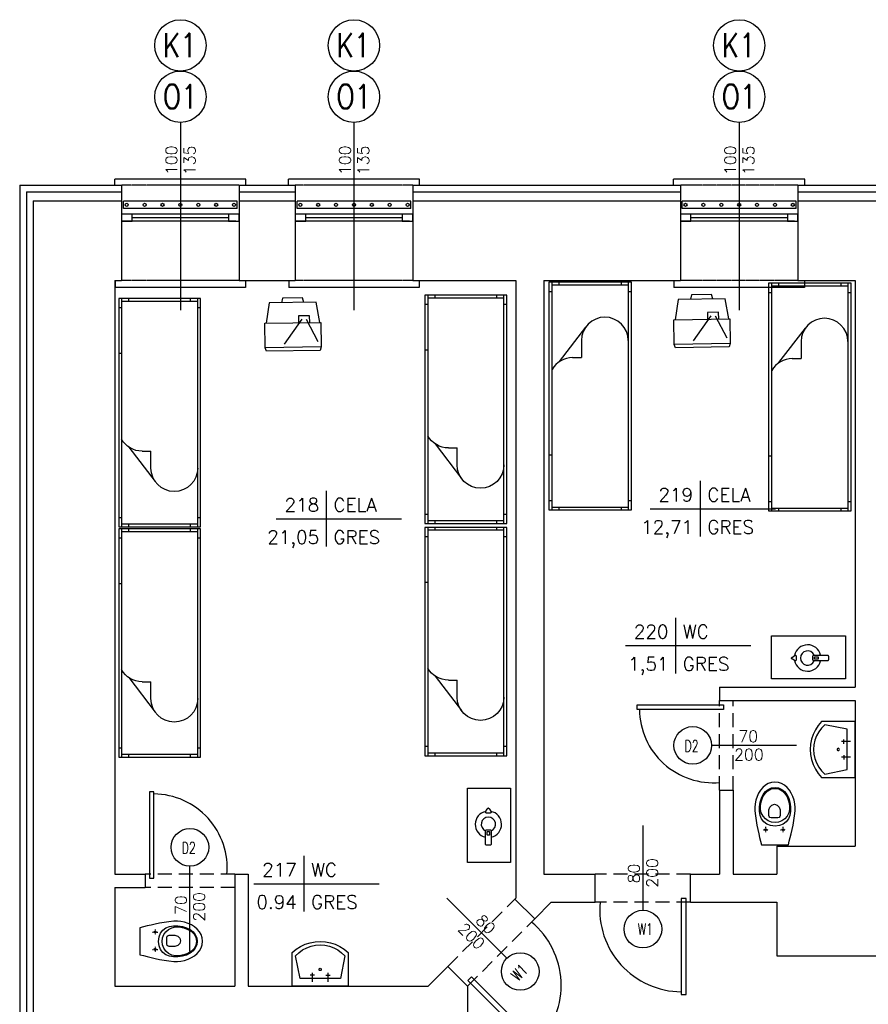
# Model space of a CAD drawing. Header units: millimetres. Extents: x 50026 to 146998, y 1038179 to 1573505.
# Tile 51 of 122: x 58539 to 59297, y 1043674 to 1044553. Entities that reach past the tile are written whole.
import ezdxf
from ezdxf.enums import TextEntityAlignment as Align

# ---------------------------------------------------------------- set-up
doc = ezdxf.new("R2010")
doc.units = ezdxf.units.MM
doc.header["$LTSCALE"] = 0.025
doc.linetypes.add('DASHDOT', pattern=[25.4, 12.7, -6.35, 0, -6.35])
doc.linetypes.add('HIDDEN', pattern=[0.375, 0.25, -0.125])
for name, color, linetype in [('2D-MEBLE', 3, 'Continuous'), ('2D-WYMIARY', 2, 'Continuous'), ('kraty', 5, 'Continuous'), ('ocieplenie', 8, 'Continuous'), ('OKNA OPISY', 7, 'Continuous'), ('OKNO', 2, 'Continuous'), ('opis pomieszczen', 2, 'Continuous'), ('OTWORY', 3, 'Continuous'), ('parapet', 5, 'Continuous'), ('Przybory sanit', 3, 'Continuous'), ('SCIANY', 5, 'Continuous'), ('zA_DRZWI', 7, 'Continuous'), ('zA_DRZWI OPISY', 7, 'Continuous'), ('zA_okna opisy', 7, 'Continuous'), ('ściany', 5, 'Continuous')]:
    doc.layers.add(name, color=color, linetype=linetype)
doc.styles.add('ROMANS', font='romans.shx', dxfattribs={"width": 0.7})
doc.styles.add('STYLE1', font='romans.shx', dxfattribs={"height": 10})
doc.linetypes.add('BATTING', pattern='A,0.00254,-2.54,[134,ltypeshp.shx,S=2.54,R=0,X=-2.54,Y=0],-5.08,[134,ltypeshp.shx,S=2.54,R=180,X=2.54,Y=0],-2.54', length=10.16254)

# ---------------------------------------------------------------- blocks, each defined once
blk = doc.blocks.new('kibel1')
at = {"layer": 'Przybory sanit', "color": 3, "linetype": 'Continuous'}
for points in [[(0, -12.02), (3.1, -12.82), (6.4, -13.66), (9.89, -14.52), (13.58, -15.36), (17.45, -16.15), (21.52, -16.87), (25.76, -17.48), (30.18, -17.96), (33.38, -18.04), (36.63, -17.72), (39.86, -17.04), (43, -16), (45.96, -14.61), (48.67, -12.9), (51.06, -10.88), (53.05, -8.56), (54.57, -5.97), (55.53, -3.11), (55.87, 0), (55.53, 3.11), (54.57, 5.97), (53.05, 8.56), (51.06, 10.88), (48.67, 12.9), (45.96, 14.61), (43, 16), (39.86, 17.04), (36.63, 17.72), (33.38, 18.04), (30.18, 17.96), (25.76, 17.48), (21.52, 16.87), (17.45, 16.15), (13.58, 15.36), (9.89, 14.52), (6.4, 13.66), (3.1, 12.82), (0, 12.02)], [(13.42, 7.49), (13.4, 7.49), (13.39, 7.49), (13.37, 7.5), (13.36, 7.5), (13.34, 7.5), (13.33, 7.5), (13.31, 7.5), (13.3, 7.5), (13.29, 7.51), (13.27, 7.51), (13.26, 7.51), (13.24, 7.52), (13.23, 7.52), (13.21, 7.52), (13.2, 7.53), (13.18, 7.53), (13.17, 7.54), (13.16, 7.54), (13.14, 7.55), (13.13, 7.55), (13.11, 7.56), (13.1, 7.57), (13.09, 7.57), (13.07, 7.58), (13.06, 7.59), (13.05, 7.59), (13.04, 7.6), (13.02, 7.61), (13.01, 7.62), (13, 7.62), (12.99, 7.63), (12.97, 7.64), (12.96, 7.65), (12.95, 7.66), (12.94, 7.67), (12.93, 7.68), (12.92, 7.69), (12.9, 7.7), (12.89, 7.71), (12.88, 7.72), (12.87, 7.73), (12.86, 7.74), (12.85, 7.75), (12.84, 7.77), (12.83, 7.78), (12.83, 7.79), (12.82, 7.8), (12.81, 7.81), (12.8, 7.83), (12.79, 7.84), (12.78, 7.85), (12.78, 7.86), (12.77, 7.88), (12.76, 7.89), (12.75, 7.9), (12.75, 7.92), (12.74, 7.93), (12.74, 7.94), (12.73, 7.96), (12.72, 7.97), (12.72, 7.98), (12.71, 8), (12.71, 8.01), (12.7, 8.03), (12.7, 8.04), (12.7, 8.06), (12.69, 8.07), (12.69, 8.09), (12.69, 8.1), (12.68, 8.11), (12.68, 8.13), (12.68, 8.14), (12.68, 8.16), (12.68, 8.17), (12.68, 8.19), (12.67, 8.2), (12.67, 8.22), (12.67, 8.23), (12.67, 8.25), (12.67, 8.26), (12.68, 8.28), (12.68, 8.29), (12.68, 8.31), (12.68, 8.32), (12.68, 8.34), (12.68, 8.35), (12.69, 8.37), (12.69, 8.38), (12.69, 8.4), (12.69, 8.41), (12.7, 8.43), (12.7, 8.44), (12.71, 8.45), (12.71, 8.47), (12.72, 8.48), (12.72, 8.5), (12.73, 8.51), (12.73, 8.52), (12.74, 8.54), (12.74, 8.55), (12.75, 8.57), (12.76, 8.58), (12.76, 8.59), (12.77, 8.61), (12.78, 8.62), (12.79, 8.63), (12.79, 8.64), (12.8, 8.66), (12.81, 8.67), (12.82, 8.68), (12.83, 8.69), (12.84, 8.7), (12.85, 8.72), (12.86, 8.73), (12.87, 8.74), (12.88, 8.75), (12.89, 8.76), (12.9, 8.77), (12.91, 8.78), (12.92, 8.79), (12.93, 8.8), (12.94, 8.81), (12.95, 8.82), (12.97, 8.83), (12.98, 8.84), (12.99, 8.85), (13, 8.86), (13.01, 8.86), (13.03, 8.87), (13.04, 8.88), (13.05, 8.89), (13.07, 8.89), (13.08, 8.9), (13.09, 8.91), (13.11, 8.91), (13.12, 8.92), (13.13, 8.93), (13.15, 8.93), (13.16, 8.94), (13.18, 8.94), (13.19, 8.95), (13.2, 8.95), (13.22, 8.95), (13.23, 8.96), (13.25, 8.96), (13.26, 8.97), (13.28, 8.97), (13.29, 8.97), (13.31, 8.97), (13.32, 8.98), (13.34, 8.98), (13.35, 8.98), (13.37, 8.98), (13.38, 8.98), (13.39, 8.98), (13.41, 8.98), (13.42, 8.98), (13.44, 8.98), (13.45, 8.98), (13.47, 8.98), (13.48, 8.98), (13.5, 8.98), (13.51, 8.98), (13.53, 8.97), (13.54, 8.97), (13.56, 8.97), (13.57, 8.97), (13.59, 8.96), (13.6, 8.96), (13.62, 8.96), (13.63, 8.95), (13.65, 8.95), (13.66, 8.94), (13.67, 8.94), (13.69, 8.93), (13.7, 8.93), (13.72, 8.92), (13.73, 8.91), (13.74, 8.91), (13.76, 8.9), (13.77, 8.89), (13.78, 8.89), (13.79, 8.88), (13.81, 8.87), (13.82, 8.86), (13.83, 8.86), (13.85, 8.85), (13.86, 8.84), (13.87, 8.83), (13.88, 8.82), (13.89, 8.81), (13.9, 8.8), (13.92, 8.79), (13.93, 8.78), (13.94, 8.77), (13.95, 8.76), (13.96, 8.75), (13.97, 8.74), (13.98, 8.73), (13.99, 8.72), (14, 8.71), (14.01, 8.69), (14.02, 8.68), (14.02, 8.67), (14.03, 8.66), (14.04, 8.65), (14.05, 8.63), (14.06, 8.62), (14.06, 8.61), (14.07, 8.59), (14.08, 8.58), (14.09, 8.57), (14.09, 8.55), (14.1, 8.54), (14.1, 8.53), (14.11, 8.51), (14.12, 8.5), (14.12, 8.48), (14.13, 8.47), (14.13, 8.46), (14.13, 8.44), (14.14, 8.43), (14.14, 8.41), (14.14, 8.4), (14.15, 8.38), (14.15, 8.37), (14.15, 8.35), (14.16, 8.34), (14.16, 8.32), (14.16, 8.31), (14.16, 8.3), (14.16, 8.28), (14.16, 8.27), (14.16, 8.25), (14.16, 8.24), (14.16, 8.22), (14.16, 8.21), (14.16, 8.19), (14.16, 8.18), (14.16, 8.16), (14.16, 8.15), (14.15, 8.13), (14.15, 8.12), (14.15, 8.1), (14.15, 8.09), (14.14, 8.07), (14.14, 8.06), (14.14, 8.04), (14.13, 8.03), (14.13, 8.01), (14.12, 8), (14.12, 7.99), (14.11, 7.97), (14.11, 7.96), (14.1, 7.94), (14.1, 7.93), (14.09, 7.92), (14.08, 7.9), (14.08, 7.89), (14.07, 7.88), (14.06, 7.86), (14.05, 7.85), (14.05, 7.84), (14.04, 7.83), (14.03, 7.81), (14.02, 7.8), (14.01, 7.79), (14, 7.78), (13.99, 7.77), (13.98, 7.76), (13.97, 7.74), (13.96, 7.73), (13.95, 7.72), (13.94, 7.71), (13.93, 7.7), (13.92, 7.69), (13.91, 7.68), (13.9, 7.67), (13.89, 7.66), (13.88, 7.65), (13.86, 7.64), (13.85, 7.63), (13.84, 7.63), (13.83, 7.62), (13.82, 7.61), (13.8, 7.6), (13.79, 7.59), (13.78, 7.59), (13.76, 7.58), (13.75, 7.57), (13.74, 7.57), (13.72, 7.56), (13.71, 7.55), (13.7, 7.55), (13.68, 7.54), (13.67, 7.54), (13.65, 7.53), (13.64, 7.53), (13.63, 7.52), (13.61, 7.52), (13.6, 7.52), (13.58, 7.51), (13.57, 7.51), (13.55, 7.51), (13.54, 7.5), (13.52, 7.5), (13.51, 7.5), (13.49, 7.5), (13.48, 7.5), (13.46, 7.5), (13.45, 7.49), (13.43, 7.49), (13.42, 7.49)], [(16.56, -0.08), (17.1, 3.92), (18.41, 7.25), (20.42, 9.9), (23.05, 11.88), (26.23, 13.2), (29.87, 13.85), (33.91, 13.84), (37.92, 13.22), (41.57, 12.09), (44.77, 10.49), (47.42, 8.44), (49.43, 5.97), (50.71, 3.13), (51.15, -0.08), (50.71, -3.29), (49.43, -6.15), (47.42, -8.62), (44.77, -10.67), (41.57, -12.27), (37.92, -13.39), (33.91, -14), (29.87, -14.01), (26.23, -13.35), (23.05, -12.04), (20.42, -10.05), (18.41, -7.4), (17.1, -4.07)], [(50.35, -0.08), (49.81, -3.46), (48.27, -6.4), (45.88, -8.86), (42.79, -10.81), (39.14, -12.22), (35.09, -13.07), (31.6, -13.1), (28.39, -12.3), (25.55, -10.8), (23.19, -8.71), (21.38, -6.14), (20.23, -3.22), (19.83, -0.08), (20.23, 3.07), (21.38, 5.99), (23.19, 8.55), (25.55, 10.65), (28.39, 12.15), (31.6, 12.95), (35.09, 12.92), (39.14, 12.07), (42.79, 10.66), (45.88, 8.71), (48.27, 6.24), (49.81, 3.31)], [(23.94, 0.63), (23.94, 3.3), (24.33, 4.65), (25.17, 5.23), (26.01, 5.35), (31.23, 5.38), (33.7, 4.59), (35.49, 2.72), (36.18, 0.42), (35.48, -1.9), (33.67, -3.79), (31.19, -4.57), (26.01, -4.57), (25.17, -4.45), (24.33, -3.87), (23.94, -2.52)], [(13.42, -7.96), (13.4, -7.96), (13.39, -7.96), (13.37, -7.96), (13.36, -7.96), (13.34, -7.95), (13.33, -7.95), (13.31, -7.95), (13.3, -7.95), (13.29, -7.95), (13.27, -7.94), (13.26, -7.94), (13.24, -7.94), (13.23, -7.93), (13.21, -7.93), (13.2, -7.93), (13.18, -7.92), (13.17, -7.92), (13.16, -7.91), (13.14, -7.91), (13.13, -7.9), (13.11, -7.89), (13.1, -7.89), (13.09, -7.88), (13.07, -7.87), (13.06, -7.87), (13.05, -7.86), (13.04, -7.85), (13.02, -7.84), (13.01, -7.84), (13, -7.83), (12.99, -7.82), (12.97, -7.81), (12.96, -7.8), (12.95, -7.79), (12.94, -7.78), (12.93, -7.77), (12.92, -7.76), (12.9, -7.75), (12.89, -7.74), (12.88, -7.73), (12.87, -7.72), (12.86, -7.71), (12.85, -7.7), (12.84, -7.69), (12.83, -7.68), (12.83, -7.66), (12.82, -7.65), (12.81, -7.64), (12.8, -7.63), (12.79, -7.61), (12.78, -7.6), (12.78, -7.59), (12.77, -7.58), (12.76, -7.56), (12.75, -7.55), (12.75, -7.54), (12.74, -7.52), (12.74, -7.51), (12.73, -7.5), (12.72, -7.48), (12.72, -7.47), (12.71, -7.45), (12.71, -7.44), (12.7, -7.43), (12.7, -7.41), (12.7, -7.4), (12.69, -7.38), (12.69, -7.37), (12.69, -7.35), (12.68, -7.34), (12.68, -7.32), (12.68, -7.31), (12.68, -7.29), (12.68, -7.28), (12.68, -7.26), (12.67, -7.25), (12.67, -7.23), (12.67, -7.22), (12.67, -7.2), (12.67, -7.19), (12.68, -7.17), (12.68, -7.16), (12.68, -7.14), (12.68, -7.13), (12.68, -7.11), (12.68, -7.1), (12.69, -7.09), (12.69, -7.07), (12.69, -7.06), (12.69, -7.04), (12.7, -7.03), (12.7, -7.01), (12.71, -7), (12.71, -6.98), (12.72, -6.97), (12.72, -6.96), (12.73, -6.94), (12.73, -6.93), (12.74, -6.91), (12.74, -6.9), (12.75, -6.89), (12.76, -6.87), (12.76, -6.86), (12.77, -6.85), (12.78, -6.83), (12.79, -6.82), (12.79, -6.81), (12.8, -6.8), (12.81, -6.78), (12.82, -6.77), (12.83, -6.76), (12.84, -6.75), (12.85, -6.74), (12.86, -6.73), (12.87, -6.71), (12.88, -6.7), (12.89, -6.69), (12.9, -6.68), (12.91, -6.67), (12.92, -6.66), (12.93, -6.65), (12.94, -6.64), (12.95, -6.63), (12.97, -6.62), (12.98, -6.61), (12.99, -6.61), (13, -6.6), (13.01, -6.59), (13.03, -6.58), (13.04, -6.57), (13.05, -6.57), (13.07, -6.56), (13.08, -6.55), (13.09, -6.55), (13.11, -6.54), (13.12, -6.53), (13.13, -6.53), (13.15, -6.52), (13.16, -6.52), (13.18, -6.51), (13.19, -6.51), (13.2, -6.5), (13.22, -6.5), (13.23, -6.49), (13.25, -6.49), (13.26, -6.49), (13.28, -6.48), (13.29, -6.48), (13.31, -6.48), (13.32, -6.48), (13.34, -6.47), (13.35, -6.47), (13.37, -6.47), (13.38, -6.47), (13.39, -6.47), (13.41, -6.47), (13.42, -6.47), (13.44, -6.47), (13.45, -6.47), (13.47, -6.47), (13.48, -6.47), (13.5, -6.47), (13.51, -6.48), (13.53, -6.48), (13.54, -6.48), (13.56, -6.48), (13.57, -6.49), (13.59, -6.49), (13.6, -6.49), (13.62, -6.5), (13.63, -6.5), (13.65, -6.51), (13.66, -6.51), (13.67, -6.52), (13.69, -6.52), (13.7, -6.53), (13.72, -6.53), (13.73, -6.54), (13.74, -6.54), (13.76, -6.55), (13.77, -6.56), (13.78, -6.57), (13.79, -6.57), (13.81, -6.58), (13.82, -6.59), (13.83, -6.6), (13.85, -6.6), (13.86, -6.61), (13.87, -6.62), (13.88, -6.63), (13.89, -6.64), (13.9, -6.65), (13.92, -6.66), (13.93, -6.67), (13.94, -6.68), (13.95, -6.69), (13.96, -6.7), (13.97, -6.71), (13.98, -6.72), (13.99, -6.74), (14, -6.75), (14.01, -6.76), (14.02, -6.77), (14.02, -6.78), (14.03, -6.8), (14.04, -6.81), (14.05, -6.82), (14.06, -6.83), (14.06, -6.85), (14.07, -6.86), (14.08, -6.87), (14.09, -6.89), (14.09, -6.9), (14.1, -6.91), (14.1, -6.93), (14.11, -6.94), (14.12, -6.95), (14.12, -6.97), (14.13, -6.98), (14.13, -7), (14.13, -7.01), (14.14, -7.03), (14.14, -7.04), (14.14, -7.05), (14.15, -7.07), (14.15, -7.08), (14.15, -7.1), (14.16, -7.11), (14.16, -7.13), (14.16, -7.14), (14.16, -7.16), (14.16, -7.17), (14.16, -7.19), (14.16, -7.2), (14.16, -7.22), (14.16, -7.23), (14.16, -7.25), (14.16, -7.26), (14.16, -7.28), (14.16, -7.29), (14.16, -7.31), (14.15, -7.32), (14.15, -7.34), (14.15, -7.35), (14.15, -7.37), (14.14, -7.38), (14.14, -7.39), (14.14, -7.41), (14.13, -7.42), (14.13, -7.44), (14.12, -7.45), (14.12, -7.47), (14.11, -7.48), (14.11, -7.49), (14.1, -7.51), (14.1, -7.52), (14.09, -7.53), (14.08, -7.55), (14.08, -7.56), (14.07, -7.57), (14.06, -7.59), (14.05, -7.6), (14.05, -7.61), (14.04, -7.63), (14.03, -7.64), (14.02, -7.65), (14.01, -7.66), (14, -7.67), (13.99, -7.69), (13.98, -7.7), (13.97, -7.71), (13.96, -7.72), (13.95, -7.73), (13.94, -7.74), (13.93, -7.75), (13.92, -7.76), (13.91, -7.77), (13.9, -7.78), (13.89, -7.79), (13.88, -7.8), (13.86, -7.81), (13.85, -7.82), (13.84, -7.83), (13.83, -7.84), (13.82, -7.84), (13.8, -7.85), (13.79, -7.86), (13.78, -7.87), (13.76, -7.87), (13.75, -7.88), (13.74, -7.89), (13.72, -7.89), (13.71, -7.9), (13.7, -7.9), (13.68, -7.91), (13.67, -7.92), (13.65, -7.92), (13.64, -7.92), (13.63, -7.93), (13.61, -7.93), (13.6, -7.94), (13.58, -7.94), (13.57, -7.94), (13.55, -7.95), (13.54, -7.95), (13.52, -7.95), (13.51, -7.95), (13.49, -7.95), (13.48, -7.96), (13.46, -7.96), (13.45, -7.96), (13.43, -7.96), (13.42, -7.96)]]:
    blk.add_lwpolyline(points, close=True, dxfattribs=at)
at = {"layer": 'Przybory sanit', "color": 3, "linetype": 'DASHDOT'}
for points in [[(13.44, 10.47), (13.44, 5.95)], [(11.3, 8.22), (15.9, 8.22)], [(11.3, -7.23), (15.9, -7.23)], [(13.44, -4.99), (13.44, -9.5)]]:
    blk.add_lwpolyline(points, dxfattribs=at)
at = {"layer": 'Przybory sanit', "color": 3, "linetype": 'Continuous'}
for points in [[(13.42, 7.49), (13.42, 7.49)], [(13.42, -7.96), (13.42, -7.96)]]:
    blk.add_lwpolyline(points, dxfattribs=at)
blk = doc.blocks.new('UMYW')
at = {"layer": 'Przybory sanit'}
for points in [[(0, 23.06, 0), (0, 23.06, 0), (0, 23.06, 0), (0, 23.06, 0), (0, 23.06, 0), (0, 23.06, 0), (0, 23.06, 0), (0, 23.06, 0), (0, 23.06, 0), (0, 23.06, 0), (0, 23.06, 0), (0, 23.06, 0), (0, 23.06, 0), (0, 23.06, 0), (0, 23.06, 0), (0, 23.06, 0), (0, 23.06, 0), (0, 23.06, 0), (0, 23.06, 0), (0, -26.94, 0), (30, -26.94, 0)], [(30, 23.06, 0), (0, 23.06, 0)], [(27, 20.06, 0), (7, 16.06, 0)], [(27, -23.94, 0), (29.92, -20.99, 0), (32.4, -17.66, 0), (34.38, -14.02, 0), (35.83, -10.13, 0), (36.71, -6.07, 0), (37, -1.94, 0), (36.71, 2.2, 0), (35.83, 6.26, 0), (34.38, 10.15, 0), (32.4, 13.79, 0), (29.92, 17.12, 0), (27, 20.06, 0)], [(30, -26.94, 0), (32.95, -23.41, 0), (35.43, -19.55, 0), (37.41, -15.4, 0), (38.84, -11.03, 0), (39.71, -6.52, 0), (40, -1.94, 0), (39.71, 2.65, 0), (38.84, 7.16, 0), (37.41, 11.53, 0), (35.43, 15.68, 0), (32.95, 19.54, 0), (30, 23.06, 0)], [(7, 16.06, 0), (7, -19.94, 0), (27, -23.94, 0)], [(4, 5.06, 0), (12, 5.06, 0)], [(10, 3.06, 0), (10, 7.06, 0)], [(10, -6.94, 0), (10, -10.94, 0)], [(16, -1.94, 0), (15.87, -1.44, 0), (15.5, -1.07, 0), (15, -0.94, 0), (14.5, -1.07, 0), (14.13, -1.44, 0), (14, -1.94, 0), (14.13, -2.44, 0), (14.5, -2.8, 0), (15, -2.94, 0), (15.5, -2.8, 0), (15.87, -2.44, 0), (16, -1.94, 0), (16, -1.94, 0)], [(4, -8.94, 0), (12, -8.94, 0)]]:
    blk.add_polyline3d(points, dxfattribs=at)
blk = doc.blocks.new('tabela-pow')
at = {"layer": '2D-WYMIARY', "ltscale": 10}
for p, q in [((0, 24.8), (0, -24.8)), ((-44.8, 0), (67.2, 0))]:
    blk.add_line(p, q, dxfattribs=at)
at = {"layer": '2D-WYMIARY', "ltscale": 10, "style": 'STYLE1', "width": 0.7}
for tag, p in [('NR', (-6.4, 6.4)), ('POW', (-6.4, -22.4))]:
    blk.add_attdef(tag, text='', height=16, rotation=360, dxfattribs=at).set_placement(p, align=Align.RIGHT)
for tag, p in [('NAZWA', (6.4, 6.4)), ('POSADZKA', (6.4, -22.4))]:
    blk.add_attdef(tag, p, '', height=16, rotation=360, dxfattribs=at)
blk = doc.blocks.new('łóżko')
at = {"layer": '2D-MEBLE', "color": 3}
for p, q in [((-113.91, 41.23), (81.09, 41.23)), ((-113.91, -28.77), (-113.91, 41.23)), ((-113.91, 38.73), (81.09, 38.73)), ((-111.41, -26.27), (-111.41, 38.73)), ((-105.91, 38.73), (-105.91, 41.23)), ((73.09, 41.23), (73.09, 38.73)), ((78.59, 38.73), (78.59, -26.27)), ((81.09, 41.23), (81.09, -28.77)), ((-113.91, 32.73), (-111.41, 32.73)), ((78.59, 32.73), (81.09, 32.73)), ((-63.84, -1.27), (-49.4, -1.27)), ((-49.4, -8.77), (-49.4, -1.27)), ((-111.41, -20.27), (-113.91, -20.27)), ((81.09, -20.27), (78.59, -20.27)), ((81.09, -26.27), (-113.91, -26.27)), ((81.09, -28.77), (-113.91, -28.77)), ((-105.91, -28.77), (-105.91, -26.27)), ((34.09, -26.27), (34.09, -28.77)), ((73.09, -26.27), (73.09, -28.77))]:
    blk.add_line(p, q, dxfattribs=at)
at = {"layer": '2D-MEBLE', "color": 3, "linetype": 'Continuous'}
blk.add_line((-45.87, -20.12), (-75.41, 2.41), dxfattribs=at)
for centre, start, end in [((-63.84, 18.73), 90, 270), ((-29.4, -8.77), 180, 241.04498)]:
    blk.add_arc(centre, 20, start, end, dxfattribs=at)
blk = doc.blocks.new('tv')
at = {"layer": '2D-MEBLE', "color": 3, "ltscale": 10}
for p, q in [((-11.04, 21.31), (6.32, 26.93)), ((6.32, 26.93), (25.64, -10.36)), ((-11.5, 22.2), (-31.04, 12.07)), ((11.5, -22.2), (-11.5, 22.2)), ((11.38, 17.16), (15.39, 18.11)), ((15.39, 18.11), (23.67, 2.13)), ((-31.04, 12.07), (-33.24, 9.8)), ((-33.24, 9.8), (-11.15, -32.81)), ((-31.04, 12.07), (-8.03, -32.32)), ((-2.86, 12.03), (-25.22, 11.71)), ((-6.9, 13.32), (-1.58, 16.08)), ((-1.58, 16.08), (3.03, 7.2)), ((-1.02, 8.48), (-13.19, -15.85)), ((3.03, 7.2), (-2.3, 4.44)), ((23.67, 2.13), (20.58, -0.6)), ((25.64, -10.36), (11.04, -21.31)), ((-8.03, -32.32), (11.5, -22.2)), ((-11.15, -32.81), (-8.03, -32.32))]:
    blk.add_line(p, q, dxfattribs=at)
blk = doc.blocks.new('czajnik')
at = {"layer": 'ściany', "color": 3, "ltscale": 50}
for points in [[(-13.45, 0.88), (-11.08, 2.57, -0.414214), (-10.08, 1.57), (-10.08, -1.57, -0.414214), (-11.08, -2.57), (-13.45, -0.97, -0.414214), (-14.45, 0.03), (-14.45, -0.12, -0.414214)], [(5.77, 2.57), (17.56, 2.57, -0.414214), (18.56, 1.57), (18.56, -1.57, -0.414214), (17.56, -2.57), (5.77, -2.57, -0.414214), (4.77, -1.57), (4.77, 1.57, -0.414214)], [(6.56, 1.08), (9.25, 1.08, -0.414214), (9.55, 0.78), (9.55, -0.78, -0.414214), (9.25, -1.08), (6.56, -1.08, -0.414214), (6.26, -0.78), (6.26, 0.78, -0.414214)]]:
    blk.add_lwpolyline(points, format="xyb", close=True, dxfattribs=at)
for radius, start, end in [(11.78, 12.61873, 169.11303), (6.39, 23.74395, 336.25605), (11.78, 190.99708, 347.38127)]:
    blk.add_arc((0, 0), radius, start, end, dxfattribs=at)

msp = doc.modelspace()

# ---------------------------------------------------------------- linework, layer by layer
at = {"layer": 'kraty', "color": 7}
for p, q in [((58733.58837, 1044390.53838), (58631.95611, 1044390.53838)), ((58631.95611, 1044384.13838), (58631.95611, 1044390.53838)), ((58733.58837, 1044384.13838), (58631.95611, 1044384.13838)), ((58733.58837, 1044384.13838), (58733.58837, 1044390.53838)), ((58888.58837, 1044390.53838), (58786.95611, 1044390.53838)), ((58786.95611, 1044384.13838), (58786.95611, 1044390.53838)), ((58888.58837, 1044384.13838), (58786.95611, 1044384.13838)), ((58888.58837, 1044384.13838), (58888.58837, 1044390.53838)), ((59232.58837, 1044390.53838), (59130.95611, 1044390.53838)), ((59130.95611, 1044384.13838), (59130.95611, 1044390.53838)), ((59232.58837, 1044384.13838), (59130.95611, 1044384.13838)), ((59232.58837, 1044384.13838), (59232.58837, 1044390.53838))]:
    msp.add_line(p, q, dxfattribs=at)
for centre in [(58634.80991, 1044387.33838), (58650.79736, 1044387.33838), (58666.7848, 1044387.33838), (58682.77224, 1044387.33838), (58698.75968, 1044387.33838), (58714.74713, 1044387.33838), (58730.73457, 1044387.33838), (58789.80991, 1044387.33838), (58805.79736, 1044387.33838), (58821.7848, 1044387.33838), (58837.77224, 1044387.33838), (58853.75968, 1044387.33838), (58869.74713, 1044387.33838), (58885.73457, 1044387.33838), (59133.80991, 1044387.33838), (59149.79736, 1044387.33838), (59165.7848, 1044387.33838), (59181.77224, 1044387.33838), (59197.75968, 1044387.33838), (59213.74713, 1044387.33838), (59229.73457, 1044387.33838)]:
    msp.add_circle(centre, 1.39158, dxfattribs=at)
at = {"layer": 'ocieplenie', "linetype": 'BATTING', "ltscale": 20}
for p, q in [((58545.27224, 1044398.89863), (58630.27224, 1044398.89863)), ((58545.27224, 1044398.89863), (58545.27224, 1043637.89863)), ((58735.27224, 1044398.89863), (58785.27224, 1044398.89863)), ((58890.27224, 1044398.89863), (59129.27224, 1044398.89863)), ((59234.27224, 1044398.89863), (59334.27224, 1044398.89863))]:
    msp.add_line(p, q, dxfattribs=at)
at = {"layer": 'OKNA OPISY'}
for p, q in [((58682.77224, 1044460.96673), (58682.77224, 1044293.36589)), ((58837.77224, 1044460.96673), (58837.77224, 1044293.36589)), ((59181.77224, 1044460.96673), (59181.77224, 1044293.36589))]:
    msp.add_line(p, q, dxfattribs=at)
at = {"layer": 'OKNO', "color": 1}
for p, q in [((58732.30235, 1044378.89863), (58630.27224, 1044378.89863)), ((58725.7921, 1044375.89863), (58639.75238, 1044375.89863)), ((58887.30235, 1044378.89863), (58785.27224, 1044378.89863)), ((58880.7921, 1044375.89863), (58794.75238, 1044375.89863)), ((59231.30235, 1044378.89863), (59129.27224, 1044378.89863)), ((59224.7921, 1044375.89863), (59138.75238, 1044375.89863)), ((58732.30235, 1044372.89863), (58630.27224, 1044372.89863)), ((58887.30235, 1044372.89863), (58785.27224, 1044372.89863)), ((59231.30235, 1044372.89863), (59129.27224, 1044372.89863))]:
    msp.add_line(p, q, dxfattribs=at)
at = {"layer": 'OKNO', "color": 2}
for points in [[(58630.27224, 1044378.89863), (58630.27224, 1044372.89863), (58639.75238, 1044372.89863), (58639.75238, 1044378.89863)], [(58725.7921, 1044378.89863), (58725.7921, 1044372.89863), (58735.27224, 1044372.89863), (58735.27224, 1044378.89863)], [(58785.27224, 1044378.89863), (58785.27224, 1044372.89863), (58794.75238, 1044372.89863), (58794.75238, 1044378.89863)], [(58880.7921, 1044378.89863), (58880.7921, 1044372.89863), (58890.27224, 1044372.89863), (58890.27224, 1044378.89863)], [(59129.27224, 1044378.89863), (59129.27224, 1044372.89863), (59138.75238, 1044372.89863), (59138.75238, 1044378.89863)], [(59224.7921, 1044378.89863), (59224.7921, 1044372.89863), (59234.27224, 1044372.89863), (59234.27224, 1044378.89863)]]:
    msp.add_lwpolyline(points, close=True, dxfattribs=at)
at = {"layer": 'OTWORY', "color": 7, "linetype": 'HIDDEN'}
for p, q in [((58735.27224, 1044404.89863), (58630.27224, 1044404.89863)), ((58890.27224, 1044404.89863), (58785.27224, 1044404.89863)), ((59234.27224, 1044404.89863), (59129.27224, 1044404.89863)), ((58735.27224, 1044319.89863), (58630.27224, 1044319.89863)), ((58890.27224, 1044319.89863), (58785.27224, 1044319.89863)), ((59234.27224, 1044319.89863), (59129.27224, 1044319.89863))]:
    msp.add_line(p, q, dxfattribs=at)
at = {"layer": 'parapet', "color": 2}
for p, q in [((58624.27224, 1044404.89863), (58624.27224, 1044410.3909)), ((58741.27224, 1044410.3909), (58624.27224, 1044410.3909)), ((58741.27224, 1044404.89863), (58741.27224, 1044410.3909)), ((58779.27224, 1044404.89863), (58779.27224, 1044410.3909)), ((58896.27224, 1044410.3909), (58779.27224, 1044410.3909)), ((58896.27224, 1044404.89863), (58896.27224, 1044410.3909)), ((59123.27224, 1044404.89863), (59123.27224, 1044410.3909)), ((59240.27224, 1044410.3909), (59123.27224, 1044410.3909)), ((59240.27224, 1044404.89863), (59240.27224, 1044410.3909)), ((58624.47865, 1044319.89863), (58624.47865, 1044313.69712)), ((58741.06583, 1044313.69712), (58624.47865, 1044313.69712)), ((58741.06583, 1044319.89863), (58741.06583, 1044313.69712)), ((58779.47865, 1044319.89863), (58779.47865, 1044313.69712)), ((58896.06583, 1044313.69712), (58779.47865, 1044313.69712)), ((58896.06583, 1044319.89863), (58896.06583, 1044313.69712)), ((59123.47865, 1044319.89863), (59123.47865, 1044313.69712)), ((59240.06583, 1044313.69712), (59123.47865, 1044313.69712)), ((59240.06583, 1044319.89863), (59240.06583, 1044313.69712))]:
    msp.add_line(p, q, dxfattribs=at)
at = {"layer": 'SCIANY', "color": 1, "linetype": 'HIDDEN', "ltscale": 2000}
for p, q in [((59164.27224, 1043864.89863), (59164.27224, 1043944.89863)), ((59176.27224, 1043864.89863), (59176.27224, 1043944.89863)), ((58731.27224, 1043789.89863), (58651.27224, 1043789.89863)), ((59138.311, 1043789.89863), (59053.311, 1043789.89863)), ((58731.27224, 1043777.89863), (58651.27224, 1043777.89863)), ((58921.56619, 1043707.54788), (58981.57362, 1043767.74844)), ((59138.311, 1043764.89863), (59053.311, 1043764.89863)), ((58939.27224, 1043689.89863), (58999.27967, 1043750.0992))]:
    msp.add_line(p, q, dxfattribs=at)
at = {"layer": 'zA_DRZWI', "color": 2, "linetype": 'Continuous'}
for points in [[(59167.72411, 1043941.06043), (59167.72411, 1043937.0615), (59090.59913, 1043937.0615), (59090.59913, 1043941.06043)], [(58655.11044, 1043786.44677), (58659.10937, 1043786.44677), (58659.10937, 1043863.57174), (58655.11044, 1043863.57174)], [(59134.4728, 1043768.3505), (59130.02954, 1043768.3505), (59130.02954, 1043682.65608), (59134.4728, 1043682.65608)], [(58939.53714, 1043695.05392), (58942.67394, 1043698.20082), (59003.36633, 1043637.70315), (59000.22953, 1043634.55625)]]:
    msp.add_lwpolyline(points, close=True, dxfattribs=at)
at = {"layer": 'zA_DRZWI', "color": 1, "linetype": 'Continuous', "ltscale": 15}
for centre, radius, start, end in [((59158.66213, 1043937.52389), 65.98759, 180.40148728, 275.17791729), ((58658.64699, 1043795.50874), 65.98759, 354.82208271, 89.59851272), ((59130.54331, 1043758.28163), 73.31954, 174.82208271, 269.59851272), ((58949.52682, 1043690.74338), 73.31954, 315.49354457, 50.26997457)]:
    msp.add_arc(centre, radius, start, end, dxfattribs=at)
at = {"layer": 'zA_DRZWI OPISY', "color": 7, "linetype": 'Continuous'}
for p, q in [((59232.83121, 1043904.89863), (59157.08236, 1043904.89863)), ((59095.811, 1043833.4576), (59095.811, 1043757.70875)), ((58691.27224, 1043721.33967), (58691.27224, 1043797.08852)), ((58920.71962, 1043768.39947), (58974.36813, 1043714.92307))]:
    msp.add_line(p, q, dxfattribs=at)
at = {"layer": 'zA_DRZWI OPISY', "color": 7}
for centre in [(59140.27548, 1043904.89863), (58691.27224, 1043813.89539), (59095.811, 1043740.90187), (58986.27147, 1043703.05793)]:
    msp.add_circle(centre, 16.80688, dxfattribs=at)
at = {"layer": 'zA_okna opisy', "color": 7, "linetype": 'Continuous'}
for centre in [(58682.77224, 1044529.70229), (58837.77224, 1044529.70229), (59181.77224, 1044529.70229), (58682.77224, 1044483.87858), (58837.77224, 1044483.87858), (59181.77224, 1044483.87858)]:
    msp.add_circle(centre, 22.91185, dxfattribs=at)
at = {"layer": 'ściany'}
for p, q in [((58539.27224, 1044404.89863), (58630.27224, 1044404.89863)), ((58539.27224, 1044404.89863), (58539.27224, 1043637.89863)), ((58630.27224, 1044404.89863), (58630.27224, 1044319.89863)), ((58735.27224, 1044404.89863), (58785.27224, 1044404.89863)), ((58735.27224, 1044404.89863), (58735.27224, 1044319.89863)), ((58785.27224, 1044404.89863), (58785.27224, 1044319.89863)), ((58785.27224, 1044404.89863), (58785.27224, 1044319.89863)), ((58890.27224, 1044404.89863), (58890.27224, 1044319.89863)), ((58890.27224, 1044404.89863), (59129.27224, 1044404.89863)), ((59129.27224, 1044404.89863), (59129.27224, 1044319.89863)), ((59234.27224, 1044404.89863), (59234.27224, 1044319.89863)), ((59234.27224, 1044404.89863), (59334.27224, 1044404.89863)), ((58551.27224, 1044390.89863), (58630.27224, 1044390.89863)), ((58551.27224, 1044390.89863), (58551.27224, 1043637.89863)), ((58735.27224, 1044390.89863), (58785.27224, 1044390.89863)), ((58890.27224, 1044390.89863), (59129.27224, 1044390.89863)), ((59234.27224, 1044390.89863), (59334.27224, 1044390.89863)), ((58624.27224, 1044319.89863), (58624.27224, 1043789.89863)), ((58624.27224, 1044319.89863), (58630.27224, 1044319.89863)), ((58735.27224, 1044319.89863), (58785.27224, 1044319.89863)), ((58890.27224, 1044319.89863), (58982.27224, 1044319.89863)), ((58982.27224, 1044319.89863), (58982.27224, 1043768.44931)), ((59007.27224, 1044319.89863), (59129.27224, 1044319.89863)), ((59007.27224, 1044319.89863), (59007.27224, 1043789.89863)), ((59234.27224, 1044319.89863), (59285.27224, 1044319.89863)), ((59285.27224, 1044319.89863), (59285.27224, 1043956.89863)), ((59164.27224, 1043956.89863), (59285.27224, 1043956.89863)), ((59164.27224, 1043956.89863), (59164.27224, 1043944.89863)), ((59164.27224, 1043944.89863), (59285.27224, 1043944.89863)), ((59285.27224, 1043944.89863), (59285.27224, 1043814.89863)), ((59164.27224, 1043864.89863), (59176.27224, 1043864.89863)), ((59164.27224, 1043864.89863), (59164.27224, 1043789.89863)), ((59176.27224, 1043864.89863), (59176.27224, 1043789.89863)), ((59215.27224, 1043814.89863), (59285.27224, 1043814.89863)), ((59215.27224, 1043814.89863), (59215.27224, 1043789.89863)), ((58624.27224, 1043789.89863), (58651.27224, 1043789.89863)), ((58651.27224, 1043789.89863), (58651.27224, 1043777.89863)), ((58731.27224, 1043789.89863), (58731.27224, 1043689.89863)), ((58731.27224, 1043789.89863), (58743.27224, 1043789.89863)), ((58743.27224, 1043789.89863), (58743.27224, 1043689.89863)), ((59007.27224, 1043789.89863), (59053.311, 1043789.89863)), ((59053.311, 1043764.89863), (59053.311, 1043789.89863)), ((59138.311, 1043789.89863), (59164.27224, 1043789.89863)), ((59138.311, 1043764.89863), (59138.311, 1043789.89863)), ((59176.27224, 1043789.89863), (59215.27224, 1043789.89863)), ((58624.27224, 1043777.89863), (58624.27224, 1043689.89863)), ((58624.27224, 1043777.89863), (58651.27224, 1043777.89863)), ((58981.57362, 1043767.74844), (58982.27224, 1043768.44931)), ((58999.27967, 1043750.0992), (58981.57362, 1043767.74844)), ((58999.27967, 1043750.0992), (59014.03162, 1043764.89863)), ((59014.03162, 1043764.89863), (59053.311, 1043764.89863)), ((59138.311, 1043764.89863), (59215.27224, 1043764.89863)), ((59215.27224, 1043764.89863), (59215.27224, 1043716.89863)), ((59215.27224, 1043716.89863), (59310.27224, 1043716.89863)), ((58903.97357, 1043689.89863), (58921.56619, 1043707.54788)), ((58939.27224, 1043689.89863), (58921.56619, 1043707.54788)), ((58624.27224, 1043689.89863), (58731.27224, 1043689.89863)), ((58743.27224, 1043689.89863), (58903.97357, 1043689.89863)), ((58939.27224, 1043689.89863), (58939.27224, 1043420.29588))]:
    msp.add_line(p, q, dxfattribs=at)
at = {"layer": 'ściany', "color": 3, "ltscale": 50}
for points in [[(59210.575, 1044002.53434), (59276.79897, 1044002.53434), (59276.79897, 1043964.29276), (59210.575, 1043964.29276)], [(58977.4781, 1043866.69963), (58977.4781, 1043800.47566), (58939.23652, 1043800.47566), (58939.23652, 1043866.69963)]]:
    msp.add_lwpolyline(points, close=True, dxfattribs=at)

# ---------------------------------------------------------------- block references
at = {"layer": 'opis pomieszczen', "color": 2, "linetype": 'Continuous'}
ref = msp.add_blockref('tabela-pow', (59146.95471, 1044116.13455), dxfattribs=at)
ref.add_attrib('NAZWA', 'CELA', (59153.35471, 1044122.53455), dxfattribs={"layer": '2D-WYMIARY', "ltscale": 10, "height": 12, "rotation": 360, "style": 'ROMANS'})
ref.add_attrib('POSADZKA', 'GRES', (59153.35471, 1044093.73455), dxfattribs={"layer": '2D-WYMIARY', "ltscale": 10, "height": 12, "rotation": 360, "style": 'ROMANS'})
ref.add_attrib('NR', '219', dxfattribs={"layer": '2D-WYMIARY', "ltscale": 10, "height": 12, "rotation": 360, "style": 'ROMANS'}).set_placement((59140.55471, 1044122.53455), align=Align.RIGHT)
ref.add_attrib('POW', '12,71', dxfattribs={"layer": '2D-WYMIARY', "ltscale": 10, "height": 12, "rotation": 360, "style": 'ROMANS'}).set_placement((59140.55471, 1044093.73455), align=Align.RIGHT)
ref = msp.add_blockref('tabela-pow', (58813.09268, 1044107.14656), dxfattribs=at)
ref.add_attrib('NAZWA', 'CELA', (58819.49268, 1044113.54656), dxfattribs={"layer": '2D-WYMIARY', "ltscale": 10, "height": 12, "rotation": 360, "style": 'ROMANS'})
ref.add_attrib('POSADZKA', 'GRES', (58819.49268, 1044084.74656), dxfattribs={"layer": '2D-WYMIARY', "ltscale": 10, "height": 12, "rotation": 360, "style": 'ROMANS'})
ref.add_attrib('NR', '218', dxfattribs={"layer": '2D-WYMIARY', "ltscale": 10, "height": 12, "rotation": 360, "style": 'ROMANS'}).set_placement((58806.69268, 1044113.54656), align=Align.RIGHT)
ref.add_attrib('POW', '21,05', dxfattribs={"layer": '2D-WYMIARY', "ltscale": 10, "height": 12, "rotation": 360, "style": 'ROMANS'}).set_placement((58806.69268, 1044084.74656), align=Align.RIGHT)
ref = msp.add_blockref('tabela-pow', (59125.01884, 1043993.99224), dxfattribs=at)
ref.add_attrib('NAZWA', 'WC', (59131.41884, 1044000.39224), dxfattribs={"layer": '2D-WYMIARY', "ltscale": 10, "height": 12, "rotation": 360, "style": 'ROMANS'})
ref.add_attrib('POSADZKA', 'GRES', (59131.41884, 1043971.59224), dxfattribs={"layer": '2D-WYMIARY', "ltscale": 10, "height": 12, "rotation": 360, "style": 'ROMANS'})
ref.add_attrib('NR', '220', dxfattribs={"layer": '2D-WYMIARY', "ltscale": 10, "height": 12, "rotation": 360, "style": 'ROMANS'}).set_placement((59118.61884, 1044000.39224), align=Align.RIGHT)
ref.add_attrib('POW', '1,51', dxfattribs={"layer": '2D-WYMIARY', "ltscale": 10, "height": 12, "rotation": 360, "style": 'ROMANS'}).set_placement((59118.61884, 1043971.59224), align=Align.RIGHT)
ref = msp.add_blockref('tabela-pow', (58793.08334, 1043781.42256), dxfattribs=at)
ref.add_attrib('NAZWA', 'WC', (58799.48334, 1043787.82256), dxfattribs={"layer": '2D-WYMIARY', "ltscale": 10, "height": 12, "rotation": 360, "style": 'ROMANS'})
ref.add_attrib('POSADZKA', 'GRES', (58799.48334, 1043759.02256), dxfattribs={"layer": '2D-WYMIARY', "ltscale": 10, "height": 12, "rotation": 360, "style": 'ROMANS'})
ref.add_attrib('NR', '217', dxfattribs={"layer": '2D-WYMIARY', "ltscale": 10, "height": 12, "rotation": 360, "style": 'ROMANS'}).set_placement((58786.68334, 1043787.82256), align=Align.RIGHT)
ref.add_attrib('POW', '0.94', dxfattribs={"layer": '2D-WYMIARY', "ltscale": 10, "height": 12, "rotation": 360, "style": 'ROMANS'}).set_placement((58786.68334, 1043759.02256), align=Align.RIGHT)
at = {"layer": 'Przybory sanit', "color": 2, "linetype": 'Continuous', "rotation": 180}
msp.add_blockref('UMYW', (59285.27224, 1043899.31426), dxfattribs=at)
at = {"layer": 'Przybory sanit', "rotation": 90}
msp.add_blockref('kibel1', (59213.7064, 1043816.17926), dxfattribs=at)
at = {"layer": 'Przybory sanit'}
msp.add_blockref('kibel1', (58646.68395, 1043730.03345), dxfattribs=at)
at = {"layer": 'Przybory sanit', "color": 2, "linetype": 'Continuous', "xscale": -1, "rotation": 270}
msp.add_blockref('UMYW', (58809.5794, 1043689.89863), dxfattribs=at)
at = {"layer": 'ściany', "color": 2, "xscale": -1, "rotation": 298.2699766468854}
for p in [(58783.23601, 1044282.09549), (59148.52723, 1044285.19625)]:
    msp.add_blockref('tv', p, dxfattribs=at)
at = {"layer": 'ściany', "color": 2, "zscale": 1.045, "rotation": 270}
for p, xscale, yscale in [((59042.24639, 1044199.47957), 1.044999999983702, 1.044999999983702), ((59238.34566, 1044198.56291), 1.044999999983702, 1.044999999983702), ((58931.24724, 1044222.02458), -1.04500000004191, 1.04500000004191), ((58657.7428, 1044219.10023), -1.04500000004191, 1.04500000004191), ((58657.7428, 1044013.33038), -1.04500000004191, 1.04500000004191), ((58931.24724, 1044014.74138), -1.04500000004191, 1.04500000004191)]:
    msp.add_blockref('łóżko', p, dxfattribs=dict(at, xscale=xscale, yscale=yscale))
at = {"layer": 'ściany', "color": 2}
msp.add_blockref('czajnik', (59242.86409, 1043982.86386), dxfattribs=at)
at = {"layer": 'ściany', "color": 2, "rotation": 270}
msp.add_blockref('czajnik', (58957.80762, 1043834.41053), dxfattribs=at)

# ---------------------------------------------------------------- texts
at = {"layer": 'zA_DRZWI OPISY', "color": 7, "style": 'ROMANS'}
for s, rotation, p in [('70', 360, (59181.10119, 1043907.79638)), ('200', 360, (59177.25203, 1043891.47128)), ('80', 90, (59092.91325, 1043781.72758)), ('200', 90, (59109.23836, 1043777.87842)), ('70', 90, (58688.37449, 1043753.5305)), ('200', 90, (58704.69959, 1043747.61008)), ('80', 315.09205729, (58945.56425, 1043747.72602)), ('200', 315.09205729, (58929.84612, 1043740.34354))]:
    msp.add_text(s, height=10.258067, rotation=rotation, dxfattribs=at).set_placement(p)
at = {"layer": 'zA_DRZWI OPISY', "color": 7, "style": 'ROMANS', "width": 0.7}
for s, p in [('D2', (59132.92768, 1043899.25982)), ('D2', (58683.92444, 1043808.25658)), ('W1', (59091.25623, 1043735.77684))]:
    msp.add_text(s, height=10.258067, dxfattribs=at).set_placement(p)
msp.add_text('W1', height=10.258067, rotation=45.09205729, dxfattribs=at).set_placement((58984.2695, 1043693.72003))
at = {"layer": 'zA_okna opisy', "color": 2, "style": 'ROMANS', "width": 0.8}
for s, p in [('K1', (58667.19399, 1044519.03563)), ('K1', (58822.19399, 1044519.03563)), ('K1', (59166.19399, 1044519.03563)), ('O1', (58667.19399, 1044473.21193)), ('O1', (58822.19399, 1044473.21193)), ('O1', (59166.19399, 1044473.21193))]:
    msp.add_text(s, height=21.541941, dxfattribs=at).set_placement(p)
at = {"layer": 'zA_okna opisy', "color": 7, "style": 'ROMANS'}
for s, p in [('100', (58679.93389, 1044413.94604)), ('135', (58696.259, 1044413.87074)), ('100', (58834.93389, 1044413.94604)), ('135', (58851.259, 1044413.87074)), ('100', (59178.93389, 1044413.94604)), ('135', (59195.259, 1044413.87074))]:
    msp.add_text(s, height=10.258067, rotation=90, dxfattribs=at).set_placement(p)

doc.saveas('drawing.dxf')
